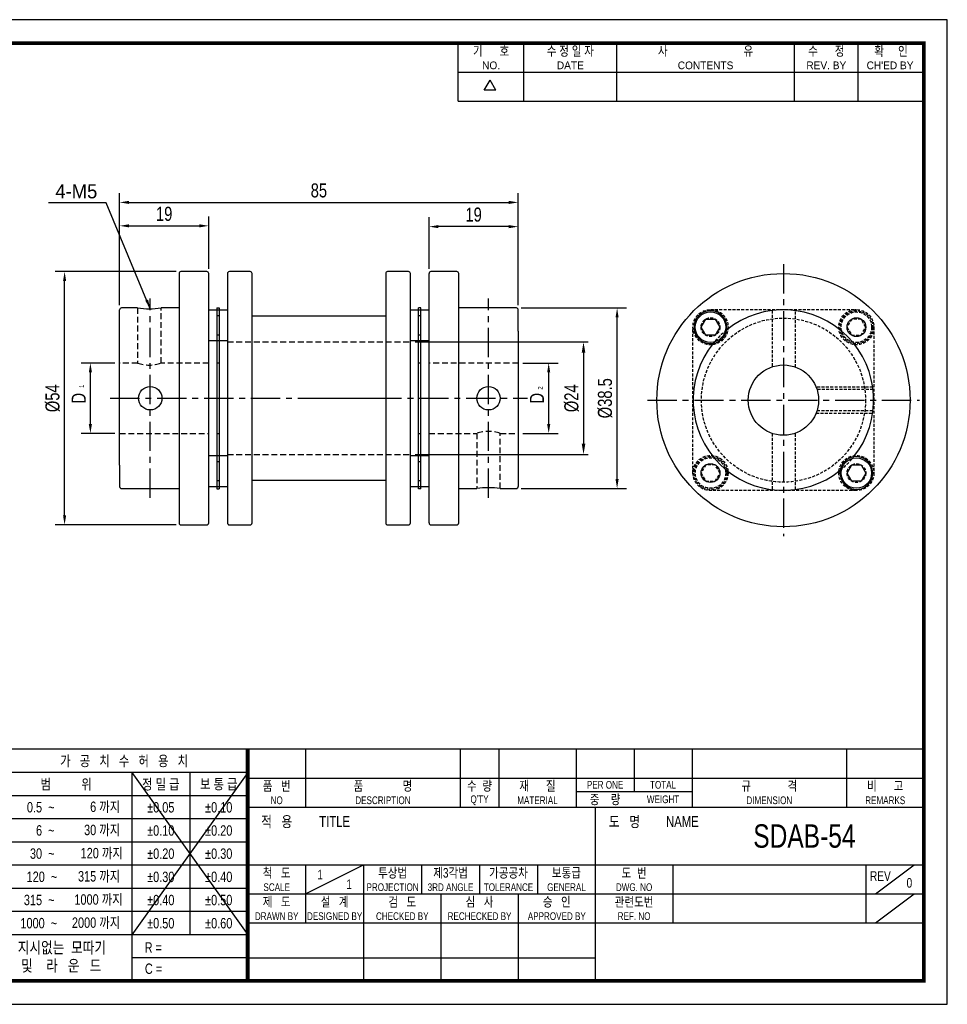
# Model space of a CAD drawing. Header units: millimetres. Extents: x 0 to 297, y 0 to 210.
# Tile 2 of 2: x 99 to 297, y 0 to 210. Entities that reach past the tile are written whole.
import ezdxf
from ezdxf.enums import TextEntityAlignment as Align

# ---------------------------------------------------------------- set-up
doc = ezdxf.new("R2010")
doc.units = ezdxf.units.MM
doc.header["$LTSCALE"] = 5
for name, pattern in [('CENTER', [2, 1.25, -0.25, 0.25, -0.25]), ('CENTER2', [1.125, 0.75, -0.125, 0.125, -0.125]), ('DASHED', [0.75, 0.5, -0.25]), ('HIDDEN', [0.375, 0.25, -0.125]), ('HIDDEN2', [0.1875, 0.125, -0.0625]), ('PHANTOM2', [1.25, 0.625, -0.125, 0.125, -0.125, 0.125, -0.125])]:
    doc.linetypes.add(name, pattern=pattern)
doc.layers.get('0').update_dxf_attribs({"linetype": 'CONTINUOUS'})
doc.layers.get('Defpoints').update_dxf_attribs({"linetype": 'CONTINUOUS'})
for name, color, linetype in [('BM', 2, 'CONTINUOUS'), ('C', 1, 'CENTER2'), ('CT', 1, 'CENTER'), ('D', 7, 'CONTINUOUS'), ('DIM', 7, 'CONTINUOUS'), ('H', 3, 'HIDDEN'), ('HD', 4, 'DASHED'), ('P', 4, 'PHANTOM2')]:
    doc.layers.add(name, color=color, linetype=linetype)
doc.styles.get("Standard").update_dxf_attribs({"font": 'Gulim.ttf', "width": 0.8, "height": 3})
doc.dimstyles.new('LIM', dxfattribs={"dimtxt": 2, "dimasz": 2, "dimexe": 2, "dimexo": 1, "dimgap": 1, "dimtad": 1, "dimdec": 3, "dimzin": 9, "dimdsep": 46, "dimtxsty": 'Standard', "dimcen": 3, "dimclrd": 1, "dimclre": 1, "dimadec": 0, "dimazin": 0, "dimtfac": 1, "dimtdec": 3, "dimtmove": 0, "dimatfit": 3, "dimfxl": 0, "dimtolj": 1, "dimtzin": 0, "dimarcsym": 0})
doc.dimstyles.get("Standard").update_dxf_attribs({"dimtxt": 0.18, "dimasz": 0.18, "dimexe": 0.18, "dimexo": 0.0625, "dimgap": 0.09, "dimtad": 0, "dimtih": 1, "dimtoh": 1, "dimdec": 4, "dimzin": 0, "dimdsep": 46, "dimtxsty": 'Standard', "dimcen": 0.09, "dimadec": 0, "dimazin": 0, "dimtfac": 1, "dimtdec": 4, "dimtofl": 0, "dimtmove": 0, "dimatfit": 3, "dimfxl": 0, "dimtolj": 1, "dimtzin": 0, "dimarcsym": 0})

# ---------------------------------------------------------------- blocks, each defined once
blk = doc.blocks.new('*D174')
at = {"layer": 'Defpoints', "color": 0}
for p in [(205.49, 171.03), (120.49, 148.11), (205.49, 148.11)]:
    blk.add_point(p, dxfattribs=at)
at = {"layer": 'DIM', "color": 1, "lineweight": -2}
for p, q in [((120.49, 149.11), (120.49, 173.03)), ((205.49, 149.11), (205.49, 173.03)), ((122.49, 171.03), (203.49, 171.03))]:
    blk.add_line(p, q, dxfattribs=at)
at = {"layer": 'DIM', "color": 1}
for points in [[(122.49, 171.36), (122.49, 170.7), (120.49, 171.03)], [(203.49, 171.36), (203.49, 170.7), (205.49, 171.03)]]:
    blk.add_solid(points, dxfattribs=at)
at = {"layer": 'DIM', "color": 0, "insert": (162.99, 173.57), "char_height": 3, "attachment_point": 5}
blk.add_mtext('\\A1;85', dxfattribs=at)
blk = doc.blocks.new('*D175')
at = {"layer": 'Defpoints', "color": 0}
for p in [(139.49, 166.03), (139.49, 155.86), (120.49, 148.11)]:
    blk.add_point(p, dxfattribs=at)
at = {"layer": 'DIM', "color": 1, "lineweight": -2}
for p, q in [((120.49, 149.11), (120.49, 168.03)), ((139.49, 156.86), (139.49, 168.03)), ((122.49, 166.03), (137.49, 166.03))]:
    blk.add_line(p, q, dxfattribs=at)
at = {"layer": 'DIM', "color": 1}
for points in [[(122.49, 166.36), (122.49, 165.7), (120.49, 166.03)], [(137.49, 166.36), (137.49, 165.7), (139.49, 166.03)]]:
    blk.add_solid(points, dxfattribs=at)
at = {"layer": 'DIM', "color": 0, "insert": (129.99, 168.57), "char_height": 3, "attachment_point": 5}
blk.add_mtext('\\A1;19', dxfattribs=at)
blk = doc.blocks.new('*D176')
at = {"layer": 'Defpoints', "color": 0}
for p in [(108.76, 156.26), (133.56, 156.26), (133.56, 102.26)]:
    blk.add_point(p, dxfattribs=at)
at = {"layer": 'DIM', "color": 1, "lineweight": -2}
for p, q in [((132.56, 156.26), (106.76, 156.26)), ((108.76, 104.26), (108.76, 154.26)), ((132.56, 102.26), (106.76, 102.26))]:
    blk.add_line(p, q, dxfattribs=at)
at = {"layer": 'DIM', "color": 1}
for points in [[(108.43, 154.26), (109.09, 154.26), (108.76, 156.26)], [(108.43, 104.26), (109.09, 104.26), (108.76, 102.26)]]:
    blk.add_solid(points, dxfattribs=at)
at = {"layer": 'DIM', "color": 0, "insert": (106.22, 129.26), "char_height": 3, "attachment_point": 5, "rotation": 90}
blk.add_mtext('\\A1;%%c54', dxfattribs=at)
blk = doc.blocks.new('*D177')
at = {"layer": 'Defpoints', "color": 0}
for p in [(114.26, 136.76), (120.49, 136.76), (120.49, 121.76)]:
    blk.add_point(p, dxfattribs=at)
at = {"layer": 'DIM', "color": 1, "lineweight": -2}
for p, q in [((119.49, 136.76), (112.26, 136.76)), ((114.26, 123.76), (114.26, 134.76)), ((119.49, 121.76), (112.26, 121.76))]:
    blk.add_line(p, q, dxfattribs=at)
at = {"layer": 'DIM', "color": 1}
for points in [[(113.92, 134.76), (114.59, 134.76), (114.26, 136.76)], [(113.92, 123.76), (114.59, 123.76), (114.26, 121.76)]]:
    blk.add_solid(points, dxfattribs=at)
at = {"layer": 'DIM', "color": 0, "insert": (111.76, 129.26), "char_height": 3, "attachment_point": 5, "rotation": 90}
blk.add_mtext('\\A1;D', dxfattribs=at)
blk = doc.blocks.new('*D178')
at = {"layer": 'Defpoints', "color": 0}
for p in [(186.49, 165.86), (186.49, 155.86), (205.49, 148.11)]:
    blk.add_point(p, dxfattribs=at)
at = {"layer": 'DIM', "color": 1, "lineweight": -2}
for p, q in [((186.49, 156.86), (186.49, 167.86)), ((205.49, 149.11), (205.49, 167.86)), ((203.49, 165.86), (188.49, 165.86))]:
    blk.add_line(p, q, dxfattribs=at)
at = {"layer": 'DIM', "color": 1}
for points in [[(188.49, 166.2), (188.49, 165.53), (186.49, 165.86)], [(203.49, 166.2), (203.49, 165.53), (205.49, 165.86)]]:
    blk.add_solid(points, dxfattribs=at)
at = {"layer": 'DIM', "color": 0, "insert": (195.99, 168.41), "char_height": 3, "attachment_point": 5}
blk.add_mtext('\\A1;19', dxfattribs=at)
blk = doc.blocks.new('*D179')
at = {"layer": 'Defpoints', "color": 0}
for p in [(205.09, 148.51), (226.58, 148.51), (205.09, 110.01)]:
    blk.add_point(p, dxfattribs=at)
at = {"layer": 'DIM', "color": 1, "lineweight": -2}
for p, q in [((206.09, 148.51), (228.58, 148.51)), ((226.58, 112.01), (226.58, 146.51)), ((206.09, 110.01), (228.58, 110.01))]:
    blk.add_line(p, q, dxfattribs=at)
at = {"layer": 'DIM', "color": 1}
for points in [[(226.25, 146.51), (226.91, 146.51), (226.58, 148.51)], [(226.25, 112.01), (226.91, 112.01), (226.58, 110.01)]]:
    blk.add_solid(points, dxfattribs=at)
at = {"layer": 'DIM', "color": 0, "insert": (224.04, 129.26), "char_height": 3, "attachment_point": 5, "rotation": 90}
blk.add_mtext('\\A1;%%c38.5', dxfattribs=at)
blk = doc.blocks.new('*D180')
at = {"layer": 'Defpoints', "color": 0}
for p in [(205.49, 136.76), (211.99, 136.76), (205.49, 121.76)]:
    blk.add_point(p, dxfattribs=at)
at = {"layer": 'DIM', "color": 1, "lineweight": -2}
for p, q in [((206.49, 136.76), (213.99, 136.76)), ((211.99, 123.76), (211.99, 134.76)), ((206.49, 121.76), (213.99, 121.76))]:
    blk.add_line(p, q, dxfattribs=at)
at = {"layer": 'DIM', "color": 1}
for points in [[(211.66, 134.76), (212.33, 134.76), (211.99, 136.76)], [(211.66, 123.76), (212.33, 123.76), (211.99, 121.76)]]:
    blk.add_solid(points, dxfattribs=at)
at = {"layer": 'DIM', "color": 0, "insert": (209.49, 129.26), "char_height": 3, "attachment_point": 5, "rotation": 90}
blk.add_mtext('\\A1;D', dxfattribs=at)
blk = doc.blocks.new('*D182')
at = {"layer": 'D', "color": 1, "lineweight": -2}
for p, q in [((183.49, 141.26), (220.42, 141.26)), ((219.42, 138.96), (219.42, 119.56)), ((183.49, 117.26), (220.42, 117.26))]:
    blk.add_line(p, q, dxfattribs=at)
at = {"layer": 'D', "color": 1}
for points in [[(219.04, 138.96), (219.81, 138.96), (219.42, 141.26)], [(219.04, 119.56), (219.81, 119.56), (219.42, 117.26)]]:
    blk.add_solid(points, dxfattribs=at)
at = {"layer": 'Defpoints', "color": 0}
for p in [(182.49, 141.26), (182.49, 117.26), (219.42, 117.26)]:
    blk.add_point(p, dxfattribs=at)
at = {"layer": 'D', "color": 0, "insert": (216.88, 129.26), "char_height": 3, "attachment_point": 5, "rotation": 90}
blk.add_mtext('\\A1;%%C24', dxfattribs=at)

msp = doc.modelspace()

# ---------------------------------------------------------------- linework, layer by layer
for p, q in [((192.71392, 192.64074), (192.71392, 205)), ((206.72109, 192.64074), (206.72109, 205)), ((226.49591, 192.64074), (226.49591, 205)), ((264.39765, 192.64074), (264.39765, 205)), ((277.99284, 192.64074), (277.99284, 205)), ((192.71392, 198.82037), (291.58802, 198.82037)), ((198.25647, 194.97648), (199.49239, 197.11716)), ((200.72832, 194.97648), (199.49239, 197.11716)), ((200.72832, 194.97648), (198.25647, 194.97648)), ((147.8086, 54.43705), (95.07575, 54.43705)), ((292, 54.43705), (147.8086, 54.43705)), ((147.8086, 54.43705), (147.8086, 5)), ((160.16787, 54.43705), (160.16787, 42.07779)), ((193.1259, 54.43705), (193.1259, 42.07779)), ((201.36541, 54.43705), (201.36541, 42.07779)), ((217.84443, 54.43705), (217.84443, 42.07779)), ((230.20369, 54.43705), (230.20369, 45.37359)), ((242.56295, 54.43705), (242.56295, 42.07779)), ((275.52098, 54.43705), (275.52098, 42.07779)), ((147.8086, 49.42948), (95.07575, 49.42948)), ((147.8086, 49.42948), (123.09008, 14.82355)), ((123.09008, 49.42948), (147.8086, 14.82355)), ((123.09008, 49.42948), (123.09008, 5)), ((135.44934, 49.42948), (135.44934, 14.82355)), ((147.8086, 48.25742), (292, 48.25742)), ((147.8086, 44.48577), (95.07575, 44.48577)), ((217.84443, 45.37359), (242.56295, 45.37359)), ((147.8086, 42.07779), (292, 42.07779)), ((221.96418, 5), (221.96418, 42.07779)), ((147.8086, 39.54207), (95.07575, 39.54207)), ((147.8086, 34.59837), (95.07575, 34.59837)), ((147.8086, 29.65466), (95.07575, 29.65466)), ((147.8086, 29.71852), (292, 29.71852)), ((160.16787, 23.53889), (172.52713, 29.71852)), ((160.16787, 29.71852), (160.16787, 17.35926)), ((172.52713, 29.71852), (172.52713, 5)), ((184.88639, 29.71852), (184.88639, 23.53889)), ((197.24565, 29.71852), (197.24565, 23.53889)), ((209.60492, 29.71852), (209.60492, 23.53889)), ((238.4432, 29.71852), (238.4432, 17.35926)), ((279.64074, 29.71852), (279.64074, 17.35926)), ((281.70061, 23.53889), (289.94012, 29.71852)), ((147.8086, 24.71096), (95.07575, 24.71096)), ((147.8086, 23.53889), (221.96418, 23.53889)), ((189.00615, 23.53889), (189.00615, 5)), ((205.48516, 23.53889), (205.48516, 5)), ((221.96418, 23.53889), (292, 23.53889)), ((281.70061, 17.35926), (289.94012, 23.53889)), ((147.8086, 19.76725), (95.07575, 19.76725)), ((147.8086, 17.35926), (292, 17.35926)), ((147.8086, 14.82355), (95.07575, 14.82355)), ((147.8086, 9.87984), (123.09008, 9.87984)), ((147.8086, 9.87984), (221.96418, 9.87984))]:
    msp.add_line(p, q)
msp.add_lwpolyline([(297, 210), (0, 210), (0, 0), (297, 0)], close=True)
msp.add_lwpolyline([(292, 205, 0.8, 0.8, 0), (5, 205, 0.8, 0.8, 0), (5, 5, 0.8, 0.8, 0), (292, 5, 0.8, 0.8, 0)], format="xyseb", close=True)
at = {"const_width": 0.82395}
msp.add_lwpolyline([(147.8086, 5), (147.8086, 54.43705)], dxfattribs=at)
at = {"layer": 'BM', "linetype": 'Continuous'}
for p, q in [((133.16039, 155.86465), (133.16039, 102.66465)), ((139.09373, 156.26465), (133.56039, 156.26465)), ((139.49373, 102.66465), (139.49373, 155.86465)), ((143.49373, 155.86465), (143.49373, 102.66465)), ((148.34373, 156.26465), (143.89373, 156.26465)), ((148.74373, 102.66465), (148.74373, 155.86465)), ((177.24373, 155.86465), (177.24373, 102.66465)), ((182.09373, 156.26465), (177.64373, 156.26465)), ((182.49373, 102.66465), (182.49373, 155.86465)), ((186.49373, 102.66465), (186.49373, 155.86465)), ((192.42706, 156.26465), (186.89373, 156.26465)), ((192.82706, 102.66465), (192.82706, 155.86465)), ((120.49373, 116.97096), (120.49373, 148.11465)), ((124.33239, 148.51465), (120.89373, 148.51465)), ((133.16039, 148.51465), (129.31843, 148.51465)), ((141.24373, 148.071), (139.49373, 148.071)), ((141.24373, 148.571), (141.24373, 144.821)), ((141.24373, 148.571), (141.74373, 148.571)), ((141.74373, 148.571), (141.74373, 144.821)), ((143.49373, 148.071), (141.74373, 148.071)), ((184.24373, 148.071), (182.49373, 148.071)), ((184.24373, 144.821), (184.24373, 148.571)), ((184.74373, 148.571), (184.24373, 148.571)), ((184.74373, 144.821), (184.74373, 148.571)), ((186.49373, 148.071), (184.74373, 148.071)), ((205.09373, 148.51465), (192.82706, 148.51465)), ((205.49373, 143.55407), (205.49373, 148.11465)), ((177.24373, 146.76465), (148.74373, 146.76465)), ((177.24373, 146.76465), (164.38641, 146.76465)), ((244.50139, 144.41786), (245.50139, 146.14991)), ((245.50139, 146.14991), (247.50139, 146.14991)), ((247.50139, 146.14991), (248.50139, 144.41786)), ((141.24373, 144.821), (141.24373, 113.70831)), ((141.74373, 144.821), (141.74373, 113.70831)), ((184.24373, 113.70831), (184.24373, 144.821)), ((184.74373, 113.70831), (184.74373, 144.821)), ((205.49373, 143.55407), (205.49373, 141.55835)), ((245.50139, 142.68581), (244.50139, 144.41786)), ((248.50139, 144.41786), (247.50139, 142.68581)), ((139.49373, 141.571), (141.24373, 141.571)), ((141.74373, 141.571), (143.49373, 141.571)), ((182.49373, 141.571), (184.24373, 141.571)), ((184.74373, 141.571), (186.49373, 141.571)), ((205.49373, 141.55835), (205.49373, 110.41465)), ((247.50139, 142.68581), (245.50139, 142.68581)), ((120.49373, 114.97524), (120.49373, 116.97096)), ((141.24373, 116.95831), (139.49373, 116.95831)), ((143.49373, 116.95831), (141.74373, 116.95831)), ((184.24373, 116.95831), (182.49373, 116.95831)), ((186.49373, 116.95831), (184.74373, 116.95831)), ((120.49373, 114.97524), (120.49373, 110.41465)), ((141.24373, 113.70831), (141.24373, 109.95831)), ((141.74373, 113.70831), (141.74373, 109.95831)), ((184.24373, 109.95831), (184.24373, 113.70831)), ((184.74373, 109.95831), (184.74373, 113.70831)), ((275.61409, 113.30516), (276.61409, 115.03721)), ((276.61409, 115.03721), (278.61409, 115.03721)), ((278.61409, 115.03721), (279.61409, 113.30516)), ((148.74373, 111.76465), (158.22111, 111.76465)), ((148.74373, 111.76465), (177.24373, 111.76465)), ((276.61409, 111.57311), (275.61409, 113.30516)), ((278.61409, 111.57311), (276.61409, 111.57311)), ((279.61409, 113.30516), (278.61409, 111.57311)), ((120.89373, 110.01465), (133.16039, 110.01465)), ((139.49373, 110.45831), (141.24373, 110.45831)), ((141.24373, 109.95831), (141.74373, 109.95831)), ((141.74373, 110.45831), (143.49373, 110.45831)), ((182.49373, 110.45831), (184.24373, 110.45831)), ((184.74373, 109.95831), (184.24373, 109.95831)), ((184.74373, 110.45831), (186.49373, 110.45831)), ((192.82706, 110.01465), (196.66902, 110.01465)), ((201.65506, 110.01465), (205.09373, 110.01465)), ((133.56039, 102.26465), (139.09373, 102.26465)), ((143.89373, 102.26465), (148.34373, 102.26465)), ((177.64373, 102.26465), (182.09373, 102.26465)), ((186.89373, 102.26465), (192.42706, 102.26465))]:
    msp.add_line(p, q, dxfattribs=at)
for centre, radius in [((262.05774, 128.86151), 27), ((262.05774, 128.86151), 27), ((246.50139, 144.41786), 3.25), ((277.61409, 144.41786), 2), ((277.61409, 144.41786), 2), ((262.05774, 128.86151), 7.5), ((127.02706, 129.26465), 2.5), ((199.16039, 129.26465), 2.5), ((277.61409, 113.30516), 3.25), ((246.50139, 113.30516), 2), ((246.50139, 113.30516), 2)]:
    msp.add_circle(centre, radius, dxfattribs=at)
for centre, radius, start, end in [((133.56039, 155.86465), 0.4, 90, 180), ((139.09373, 155.86465), 0.4, 0, 90), ((143.89373, 155.86465), 0.4, 90, 180), ((148.34373, 155.86465), 0.4, 0, 90), ((177.64373, 155.86465), 0.4, 90, 180), ((182.09373, 155.86465), 0.4, 0, 90), ((186.89373, 155.86465), 0.4, 90, 180), ((192.42706, 155.86465), 0.4, 0, 90), ((120.89373, 148.11465), 0.4, 90, 180), ((126.82713, 167.66764), 19.31571, 262.5632265, 277.4363408), ((205.09373, 148.11465), 0.4, 0, 90), ((246.50139, 144.41786), 3.5, 350.298512, 279.701488), ((262.05774, 128.86151), 19.25, 321.0306908, 128.9693092), ((246.50139, 144.41786), 3.5, 291.2218701, 338.7781299), ((246.50139, 144.41786), 3.5, 338.7781299, 350.298512), ((262.05774, 128.86151), 19.25, 141.0306908, 308.9693092), ((246.50139, 144.41786), 3.5, 279.701488, 291.2218701), ((277.61409, 113.30516), 3.5, 170.298512, 99.701488), ((277.61409, 113.30516), 3.5, 111.2218701, 158.7781299), ((277.61409, 113.30516), 3.5, 99.701488, 111.2218701), ((277.61409, 113.30516), 3.5, 158.7781299, 170.298512), ((120.89373, 110.41465), 0.4, 180, 270), ((199.16032, 90.86167), 19.31571, 82.5632265, 97.4363408), ((205.09373, 110.41465), 0.4, 270, 0), ((133.56039, 102.66465), 0.4, 180, 270), ((139.09373, 102.66465), 0.4, 270, 0), ((143.89373, 102.66465), 0.4, 180, 270), ((148.34373, 102.66465), 0.4, 270, 0), ((177.64373, 102.66465), 0.4, 180, 270), ((182.09373, 102.66465), 0.4, 270, 0), ((186.89373, 102.66465), 0.4, 180, 270), ((192.42706, 102.66465), 0.4, 270, 0)]:
    msp.add_arc(centre, radius, start, end, dxfattribs=at)
at = {"layer": 'C'}
msp.add_line((147.8086, 49.42948), (147.8086, 49.39613), dxfattribs=at)
at = {"layer": 'CT'}
for p, q in [((262.05774, 157.86151), (262.05774, 99.86151)), ((127.02706, 108.01465), (127.02706, 150.51465)), ((199.16039, 108.01465), (199.16039, 150.51465)), ((118.49373, 129.26465), (177.24373, 129.26465)), ((164.38641, 129.26465), (207.49373, 129.26465)), ((233.05774, 128.86151), (291.05774, 128.86151))]:
    msp.add_line(p, q, dxfattribs=at)
at = {"layer": 'D'}
msp.add_line((192.71392, 192.64074), (292, 192.64074), dxfattribs=at)
at = {"layer": 'H'}
msp.add_line((147.8086, 49.31275), (147.8086, 49.27106), dxfattribs=at)
at = {"layer": 'HD', "linetype": 'HIDDEN'}
for p, q in [((124.32706, 148.51465), (124.32706, 136.76106)), ((129.32706, 136.76117), (129.32706, 148.51465)), ((143.49373, 141.26465), (182.49373, 141.26465)), ((124.33512, 136.76465), (120.49373, 136.76465)), ((139.49373, 136.76465), (129.31793, 136.76465)), ((205.49373, 136.76465), (186.49373, 136.76465)), ((120.49373, 121.76465), (139.49373, 121.76465)), ((186.49373, 121.76465), (196.66952, 121.76465)), ((196.66039, 121.76814), (196.66039, 110.01465)), ((201.65233, 121.76465), (205.49373, 121.76465)), ((201.66039, 110.01465), (201.66039, 121.76825)), ((143.49373, 117.26465), (182.49373, 117.26465))]:
    msp.add_line(p, q, dxfattribs=at)
at = {"layer": 'HD', "linetype": 'HIDDEN2'}
for p, q in [((141.74373, 148.071), (141.24373, 148.071)), ((184.74373, 148.071), (184.24373, 148.071)), ((246.50139, 148.16786), (277.61409, 148.16786)), ((259.65648, 147.96115), (259.65648, 135.96671)), ((264.65648, 135.89768), (264.65648, 147.93638)), ((141.74373, 146.821), (141.24373, 146.821)), ((184.74373, 146.821), (184.24373, 146.821)), ((276.61409, 146.14991), (275.61409, 144.41786)), ((278.61409, 146.14991), (276.61409, 146.14991)), ((279.61409, 144.41786), (278.61409, 146.14991)), ((141.24373, 142.821), (141.74373, 142.821)), ((184.24373, 142.821), (184.74373, 142.821)), ((242.75139, 113.30516), (242.75139, 144.41786)), ((275.61409, 144.41786), (276.61409, 142.68581)), ((278.61409, 142.68581), (279.61409, 144.41786)), ((281.36409, 144.41786), (281.36409, 113.30516)), ((141.24373, 141.571), (141.74373, 141.571)), ((184.24373, 141.571), (184.74373, 141.571)), ((276.61409, 142.68581), (278.61409, 142.68581)), ((141.74373, 136.76465), (141.24373, 136.76465)), ((184.74373, 136.76465), (184.24373, 136.76465)), ((281.10789, 131.62811), (269.02881, 131.62811)), ((281.17868, 131.0949), (269.21777, 131.0949)), ((269.02881, 126.0949), (281.10789, 126.0949)), ((269.21777, 126.62811), (281.17868, 126.62811)), ((264.65648, 109.78663), (264.65648, 121.82533)), ((141.24373, 121.76465), (141.74373, 121.76465)), ((184.24373, 121.76465), (184.74373, 121.76465)), ((259.65648, 121.7563), (259.65648, 109.76186)), ((141.74373, 116.95831), (141.24373, 116.95831)), ((141.74373, 115.70831), (141.24373, 115.70831)), ((184.74373, 116.95831), (184.24373, 116.95831)), ((184.74373, 115.70831), (184.24373, 115.70831)), ((245.50139, 115.03721), (244.50139, 113.30516)), ((247.50139, 115.03721), (245.50139, 115.03721)), ((248.50139, 113.30516), (247.50139, 115.03721)), ((141.24373, 111.70831), (141.74373, 111.70831)), ((184.24373, 111.70831), (184.74373, 111.70831)), ((244.50139, 113.30516), (245.50139, 111.57311)), ((245.50139, 111.57311), (247.50139, 111.57311)), ((247.50139, 111.57311), (248.50139, 113.30516)), ((141.24373, 110.45831), (141.74373, 110.45831)), ((184.24373, 110.45831), (184.74373, 110.45831)), ((277.61409, 109.55516), (246.50139, 109.55516))]:
    msp.add_line(p, q, dxfattribs=at)
for centre, radius in [((246.50139, 144.41786), 3.75), ((277.61409, 144.41786), 3.75), ((277.61409, 144.41786), 3.5), ((277.61409, 144.41786), 3.25), ((246.50139, 144.41786), 2), ((262.05774, 128.86151), 17.5), ((246.50139, 113.30516), 3.75), ((246.50139, 113.30516), 3.5), ((246.50139, 113.30516), 3.25), ((277.61409, 113.30516), 3.75), ((277.61409, 113.30516), 2)]:
    msp.add_circle(centre, radius, dxfattribs=at)
for start, end in [(128.9693092, 141.0306908), (308.9693092, 321.0306908)]:
    msp.add_arc((262.05774, 128.86151), 19.25, start, end, dxfattribs=at)
at = {"layer": 'HD', "linetype": 'HIDDEN'}
for centre, start, end in [((126.82706, 143.83923), 250.5391761, 289.4607524), ((199.16039, 114.69008), 70.5392147, 109.460791)]:
    msp.add_arc(centre, 7.50378, start, end, dxfattribs=at)
at = {"layer": 'P'}
msp.add_line((147.8086, 49.22104), (147.8086, 49.16267), dxfattribs=at)

# ---------------------------------------------------------------- texts
at = {"layer": 'D', "width": 0.8}
for s, height, p in [('기      호', 2.059877, (199.71751, 203.3521)), ('수 정 일 자', 2.059877, (216.6085, 203.3521)), ('사                           유', 2.0598771, (245.44678, 203.3521)), ('수      정', 2.059877, (271.19524, 203.3521)), ('확     인', 2.059877, (284.99642, 203.3521)), ('가   공   치   수   허   용   치', 2.2246672, (121.44218, 51.93326)), ('범          위', 2.2246672, (109.08292, 46.95763)), ('정 밀 급', 2.224667, (129.26971, 46.95763)), ('보 통 급', 2.224667, (141.62897, 46.95763)), ('품   번', 2.059877, (153.98824, 46.60952)), ('품              명', 2.0598771, (176.64688, 46.60952)), ('수  량', 2.059877, (197.24565, 46.60952)), ('재      질', 2.059877, (209.60492, 46.60952)), ('PER ONE', 1.647902, (224.02406, 46.8155)), ('TOTAL', 1.647902, (236.38332, 46.8155)), ('규             격', 2.0598771, (259.04197, 46.60952)), ('비      고', 2.059877, (283.76049, 46.60952)), ('NO', 1.647902, (153.98824, 43.5197)), ('DESCRIPTION', 1.6479017, (176.64688, 43.5197)), ("Q'TY", 1.647902, (197.24565, 43.5197)), ('MATERIAL', 1.647902, (209.60492, 43.5197)), ('중    량', 2.059877, (224.02406, 43.72569)), ('WEIGHT', 1.647902, (236.38332, 43.72569)), ('DIMENSION', 1.647902, (259.04197, 43.5197)), ('REMARKS', 1.647902, (283.76049, 43.5197)), ('%%p0.05', 2.224667, (129.26971, 42.01392)), ('%%p0.10', 2.224667, (141.62897, 42.01392)), ('적   용', 2.307062, (153.98824, 38.98797)), ('TITLE', 2.307062, (166.3475, 38.98797)), ('도   명', 2.307062, (228.14381, 38.98797)), ('NAME', 2.307062, (240.50307, 38.98797)), ('%%p0.10', 2.224667, (129.26971, 37.07022)), ('%%p0.20', 2.224667, (141.62897, 37.07022)), ('SDAB-54', 5, (266.52795, 35.89816)), ('%%p0.20', 2.224667, (129.26971, 32.12651)), ('%%p0.30', 2.224667, (141.62897, 32.12651)), ('척   도', 2.059877, (153.98824, 28.07062)), ('투상법', 2.059877, (178.70676, 28.07062)), ('제3각법', 2.059877, (191.06602, 28.07062)), ('가공공차', 2.059877, (203.42529, 28.07062)), ('보통급', 2.059877, (215.78455, 28.07062)), ('도  번', 2.059877, (230.20369, 28.07062)), ('%%p0.30', 2.224667, (129.26971, 27.18281)), ('%%p0.40', 2.224667, (141.62897, 27.18281)), ('1', 2.05988, (163.25768, 27.65865)), ('REV', 2.059877, (282.73055, 27.34967)), ('SCALE', 1.647902, (153.98824, 24.98081)), ('1', 2.05988, (169.43731, 25.59877)), ('PROJECTION', 1.647902, (178.70676, 24.98081)), ('3RD ANGLE', 1.647902, (191.06602, 24.98081)), ('TOLERANCE', 1.647902, (203.42529, 24.98081)), ('GENERAL', 1.647902, (215.78455, 24.98081)), ('DWG. NO', 1.647902, (230.20369, 24.98081)), ('0', 2.05988, (288.91018, 25.90775)), ('%%p0.40', 2.224667, (129.26971, 22.2391)), ('%%p0.50', 2.224667, (141.62897, 22.2391)), ('제   도', 2.059877, (153.98824, 21.89099)), ('설   계', 2.059877, (166.3475, 21.89099)), ('검   도', 2.059877, (180.76664, 21.89099)), ('심   사', 2.059877, (197.24565, 21.89099)), ('승   인', 2.059877, (213.72467, 21.89099)), ('관련도번', 2.059877, (230.20369, 21.89099)), ('%%p0.50', 2.224667, (129.26971, 17.2954)), ('%%p0.60', 2.224667, (141.62897, 17.2954)), ('REF. NO', 1.647902, (230.20369, 18.80118))]:
    msp.add_text(s, height=height, dxfattribs=at).set_placement(p, align=Align.MIDDLE)
at = {"layer": 'D'}
for s, p in [('NO.', (199.71751, 200.26228)), ('DATE', (216.6085, 200.26228)), ('CONTENTS', (245.44678, 200.26228)), ('REV. BY', (271.19524, 200.26228)), ("CH'ED BY", (284.79043, 200.26228))]:
    msp.add_text(s, height=1.647902, dxfattribs=at).set_placement(p, align=Align.MIDDLE)
at = {"layer": 'D', "width": 0.8}
for s, height, p in [('DRAWN BY', 1.647902, (153.98824, 17.97719)), ('DESIGNED BY', 1.6479017, (166.3475, 17.97719)), ('CHECKED BY', 1.647902, (180.76664, 17.97719)), ('RECHECKED BY', 1.6479017, (197.24565, 17.97719)), ('APPROVED BY', 1.6479017, (213.72467, 17.97719))]:
    msp.add_text(s, height=height, dxfattribs=at).set_placement(p, align=Align.CENTER)
at = {"layer": 'D', "linetype": 'ByBlock', "width": 0.8}
for s, height, p in [('지시없는  모따기', 2.471852, (98.78304, 10.86753)), ('및    라   운   드', 2.4718525, (99.46232, 6.99683))]:
    msp.add_text(s, height=height, dxfattribs=at).set_placement(p)
at = {"layer": 'D', "width": 0.8}
for s, p in [('R = ', (125.83895, 10.9999)), ('C = ', (125.87797, 6.47764))]:
    msp.add_text(s, height=2.224667, dxfattribs=at).set_placement(p)
at = {"layer": 'D', "char_height": 2.224667, "attachment_point": 6}
for s, insert, width in [('0.5  ~', (106.61106, 42.01392), 8.2310624), ('6 까지', (120.61823, 42.01392), 9.8035318), ('6  ~', (106.61106, 37.07022), 8.2310216), ('30 까지', (120.61823, 37.07022), 9.8034906), ('120 까지', (121.17583, 32.12651), 12.6524242), ('30  ~', (106.61106, 32.12651), 8.2310216), ('120  ~', (107.1976, 27.18281), 8.9379913), ('315 까지', (120.61823, 27.18281), 12.0977814), ('315  ~', (106.61106, 22.2391), 9.885083), ('1000 까지', (121.14261, 22.2391), 13.3822846), ('2000 까지', (120.61823, 17.2954), 12.974319), ('1000  ~', (107.17041, 17.2954), 14.528725)]:
    msp.add_mtext(s, dxfattribs=dict(at, insert=insert, width=width))
at = {"layer": 'DIM'}
msp.add_text('4-M5', height=3, dxfattribs=at).set_placement((106.7954, 171.89931))
at = {"layer": 'DIM', "char_height": 1, "attachment_point": 1, "rotation": 90}
for s, insert, width in [('1', (111.88818, 131.46753), 2.8), ('2', (209.70093, 131.09004), 2.4)]:
    msp.add_mtext(s, dxfattribs=dict(at, insert=insert, width=width))

# ---------------------------------------------------------------- dimensions: what is measured, and where the dimension line sits
at = {"layer": 'D'}
dim = msp.add_linear_dim(base=(219.42225, 117.26465), p1=(182.49373, 141.26465), p2=(182.49373, 117.26465), angle=90, text='%%C24', dimstyle='Standard', override={"dimtxt": 2, "dimasz": 2.3, "dimexe": 1, "dimexo": 1, "dimgap": 1, "dimtad": 1, "dimtih": 0, "dimtoh": 0, "dimzin": 8, "dimcen": 1, "dimclrd": 1, "dimclre": 1, "dimclrt": 0, "dimadec": 4, "dimazin": 2, "dimtfac": 0.5, "dimtix": 1, "dimtofl": 1, "dimtmove": 2, "dimtzin": 8}, dxfattribs=at)
dim.commit()
dim.dimension.update_dxf_attribs({"geometry": '*D182', "text_midpoint": (216.88231, 129.26465)})
at = {"layer": 'DIM'}
for base, p1, p2, picture, middle in [((205.49373, 171.03005), (120.49373, 148.11465), (205.49373, 148.11465), '*D174', (162.99373, 173.568)), ((139.49373, 166.03023), (120.49373, 148.11465), (139.49373, 155.86465), '*D175', (129.99373, 168.57217)), ((186.49373, 165.86356), (205.49373, 148.11465), (186.49373, 155.86465), '*D178', (195.99373, 168.40551))]:
    dim = msp.add_linear_dim(base=base, p1=p1, p2=p2, dimstyle='LIM', dxfattribs=at)
    dim.commit()
    dim.dimension.update_dxf_attribs({"geometry": picture, "text_midpoint": middle})
for base, p1, p2, text, picture, middle in [((108.75883, 156.26465), (133.56039, 102.26465), (133.56039, 156.26465), '%%c<>', '*D176', (106.21888, 129.26465)), ((226.58014, 148.51465), (205.09373, 110.01465), (205.09373, 148.51465), '%%c<>', '*D179', (224.04219, 129.26465)), ((114.25715, 136.76465), (120.49373, 121.76465), (120.49373, 136.76465), 'D', '*D177', (111.75515, 129.26465)), ((211.99373, 136.76465), (205.49373, 121.76465), (205.49373, 136.76465), 'D', '*D180', (209.49173, 129.26465))]:
    dim = msp.add_linear_dim(base=base, p1=p1, p2=p2, angle=90, text=text, dimstyle='LIM', dxfattribs=at)
    dim.commit()
    dim.dimension.update_dxf_attribs({"geometry": picture, "text_midpoint": middle})

# ---------------------------------------------------------------- leaders
msp.add_leader([(127.02706, 148.35296), (117.59794, 170.91786), (105.33065, 170.91786)], dimstyle='LIM', override={"dimgap": 1, "dimtad": 0}, dxfattribs=at)

doc.saveas('drawing.dxf')
